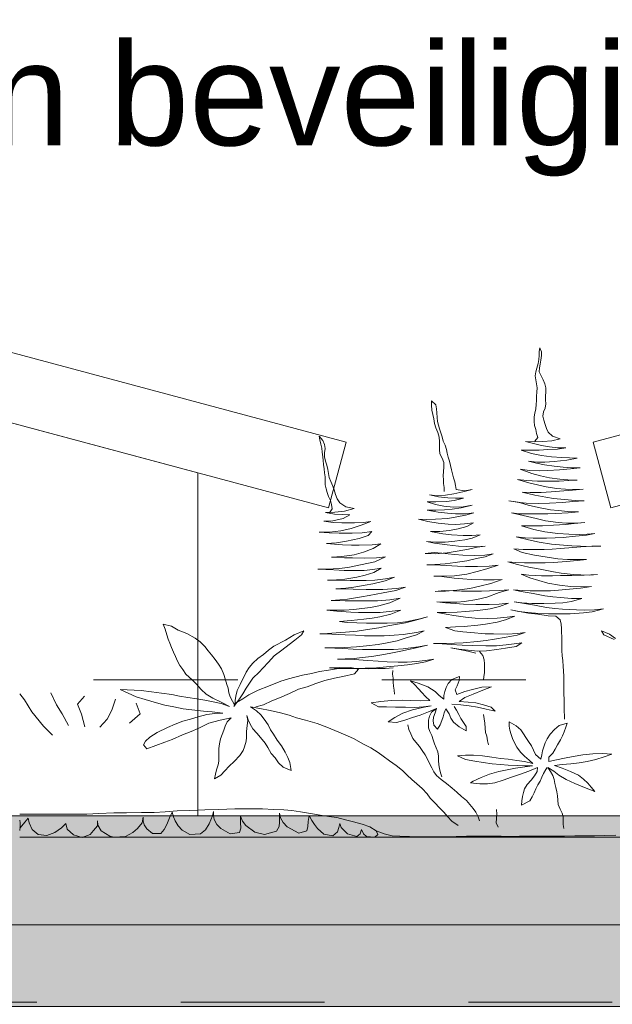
# Model space of a CAD drawing. Header units: millimetres. Extents: x -10538 to 13100, y -15694 to 32605.
# Tile 196 of 203: x 6969 to 7405, y 30462 to 31186. Entities that reach past the tile are written whole.
import ezdxf

# ---------------------------------------------------------------- set-up
doc = ezdxf.new("R2010")
doc.units = ezdxf.units.MM
doc.header["$LTSCALE"] = 100
doc.header["$PDMODE"] = 1
doc.header["$PDSIZE"] = -2
doc.linetypes.add('[LS] Type-1', pattern=[2.12, 1.06, -1.06])
doc.linetypes.add('VW-01 Short Dashed', pattern=[2.116125, 1.058062, -1.058062])
doc.layers.get('0').update_dxf_attribs({"lineweight": 5})
for name, color, linetype, lineweight in [('5', 7, 'Continuous', 18), ('Dimension', 7, 'Continuous', 9), ('Geen', 7, 'Continuous', 9), ('none', 7, 'Continuous', 13)]:
    doc.layers.add(name, color=color, linetype=linetype, lineweight=lineweight)
doc.styles.add('Arial', font='Arial.ttf')
doc.styles.add('Century Gothic', font='Century-Gothic_9791.ttf')
doc.dimstyles.new('Arch_PUUUR', dxfattribs={"dimtxt": 101.056134, "dimasz": 70.693359, "dimexe": 100, "dimexo": 159, "dimgap": 100, "dimtad": 1, "dimdec": 4, "dimtxsty": 'Century Gothic', "dimblk": 'VW_SLASH', "dimblk1": 'VW_SLASH', "dimblk2": 'VW_SLASH', "dimcen": 0, "dimdle": 100, "dimazin": 0, "dimtfac": 0.8, "dimtdec": 4, "dimtix": 1, "dimtmove": 0, "dimatfit": 0, "dimldrblk": 'VW_SLASH-1', "dimfxl": 1, "dimfrac": 2, "dimtolj": 1, "dimarcsym": 0})

# ---------------------------------------------------------------- blocks, each defined once
blk = doc.blocks.new('Groep-8')
at = {"layer": '5', "color": 8, "lineweight": 5, "true_color": 0x777777, "transparency": 33554687, "flags": 128}
for points in [[(-1209.11, 199.42), (-50, 510), (-37.06, 461.7), (-1196.17, 151.12)], [(1196.17, 151.12), (37.06, 461.7), (50, 510), (1209.11, 199.42)], [(-37.06, 461.7), (37.06, 461.7), (1100, 176.89), (1100, -75.54), (-1100, -75.54), (-1100, 176.89)]]:
    blk.add_lwpolyline(points, close=True, dxfattribs=at)
blk = doc.blocks.new('pv paneel opzet')
at = {"layer": '5', "color": 8, "true_color": 0x777777, "transparency": 33554687}
blk.add_blockref('Groep-8', (0, 0), dxfattribs=at)
blk = doc.blocks.new('Groep-9')
at = {"layer": '5', "color": 7, "transparency": 33554687}
for p in [(6000, 30675.54), (8600, 30675.54)]:
    blk.add_blockref('pv paneel opzet', p, dxfattribs=at)
blk = doc.blocks.new('Groep-10')
at = {"layer": '5', "color": 73, "linetype": 'Continuous', "lineweight": 18, "true_color": 0x9faa7d}
blk.add_line((9575.99, 30584.32), (6969.08, 30584.32), dxfattribs=at)
at = {"layer": '5', "color": 73, "linetype": 'Continuous', "lineweight": 18, "true_color": 0x9faa7d, "flags": 128}
for points in [[(7348.06, 30875.64), (7350.09, 30878.4), (7349.29, 30881.23), (7348.75, 30884.26), (7347.68, 30887.16), (7347.55, 30890.19), (7347.55, 30893.42), (7348.08, 30896.26), (7348.75, 30899.29), (7349.02, 30902.51), (7349.15, 30905.41), (7349.15, 30908.64), (7349.42, 30911.67), (7349.69, 30914.77), (7349.29, 30917.8), (7348.62, 30920.7), (7348.21, 30923.73), (7348.62, 30926.5), (7349.55, 30929.33), (7350.49, 30932.76), (7351.03, 30935.72), (7351.29, 30938.56), (7351.29, 30941.46), (7351.7, 30944.22), (7352.9, 30941.32), (7352.9, 30938.49), (7352.37, 30935.06), (7351.96, 30932.3), (7351.43, 30929.53), (7351.29, 30926.5), (7352.63, 30923.53), (7354.11, 30920.77), (7355.44, 30917.87), (7356.11, 30914.84), (7355.98, 30911.94), (7355.85, 30908.77), (7355.85, 30905.88), (7355.98, 30903.04), (7355.58, 30899.95), (7354.37, 30897.11), (7353.97, 30894.01), (7354.64, 30890.98), (7355.71, 30887.82), (7356.52, 30884.92), (7357.85, 30882.15), (7360.93, 30879.39), (7366.69, 30877.28), (7360.4, 30875.76), (7353.97, 30875.37), (7347.41, 30875.04), (7341.12, 30875.24), (7347.01, 30873.79), (7352.9, 30872.34), (7358.79, 30871.41), (7364.95, 30870.82), (7370.84, 30870.76), (7364.55, 30869.83), (7357.45, 30869.37), (7351.16, 30869.04), (7344.6, 30868.91), (7337.9, 30869.04), (7345.54, 30866.54), (7352.9, 30865.09), (7360.13, 30864.17), (7367.76, 30863.51), (7373.52, 30863.24), (7379.14, 30863.11), (7371.51, 30861.6), (7362.27, 30860.54), (7355.31, 30860.28), (7349.69, 30860.28), (7343.26, 30860.87), (7349.29, 30859.55), (7355.04, 30858.17), (7362.14, 30857.12), (7368.83, 30856.46), (7375.26, 30856.06), (7381.42, 30856), (7374.32, 30855.27), (7366.02, 30854.41), (7357.45, 30853.95), (7351.16, 30853.82), (7344.06, 30854.09), (7337.24, 30854.94), (7345.8, 30851.78), (7352.1, 30850), (7358.66, 30848.68), (7366.42, 30847.69), (7372.18, 30847.1), (7379.14, 30846.9), (7372.98, 30846.57), (7365.89, 30846.18), (7357.19, 30846.11), (7349.96, 30846.11), (7342.06, 30846.64), (7335.36, 30847.5), (7343.66, 30845.06), (7349.96, 30843.41), (7356.38, 30841.96), (7363.88, 30840.91), (7370.57, 30840.31), (7376.47, 30840.18), (7383.43, 30840.25), (7375.8, 30839.66), (7369.24, 30839.06), (7360, 30838.27), (7352.63, 30837.88), (7344.47, 30837.81), (7338.71, 30838.21), (7347.95, 30835.97), (7356.11, 30834.38), (7361.74, 30833.53), (7369.91, 30832.61), (7377.67, 30832.01), (7384.23, 30831.81), (7375.93, 30831.16), (7368.43, 30830.5), (7358.79, 30829.9), (7350.76, 30829.71), (7341.52, 30829.9), (7335.09, 30830.63), (7328.93, 30831.68), (7335.76, 30830.63), (7343.13, 30828.45), (7350.76, 30826.81), (7359.6, 30825.23), (7365.22, 30824.57), (7372.32, 30823.91), (7380.08, 30823.58), (7372.45, 30822.79), (7363.48, 30822.46), (7357.45, 30822.19), (7348.62, 30822.13), (7342.99, 30822.13), (7336.57, 30822.26), (7330.94, 30822.79), (7339.51, 30820.94), (7349.02, 30818.7), (7355.85, 30817.12), (7365.09, 30815.87), (7371.38, 30815.34), (7378.74, 30815.28), (7384.77, 30815.74), (7376.87, 30815.01), (7370.44, 30814.42), (7361.6, 30813.83), (7353.57, 30813.43), (7344.87, 30813.23), (7338.17, 30813.37), (7347.14, 30810.53), (7355.31, 30808.95), (7364.95, 30807.83), (7372.98, 30807.17), (7380.75, 30806.97), (7386.37, 30807.11), (7392.13, 30807.76), (7386.11, 30806.58), (7377.81, 30805.66), (7368.83, 30804.87), (7362.94, 30804.54), (7356.65, 30804.34), (7346.88, 30804.27), (7340.85, 30804.54), (7334.29, 30805.33), (7343.26, 30803.15), (7351.16, 30801.44), (7360.26, 30799.92), (7366.16, 30799.33), (7375.26, 30798.61), (7381.55, 30798.34), (7390.12, 30798.21), (7396.42, 30798.34), (7389.86, 30798.34), (7381.82, 30797.82), (7376.06, 30797.42), (7366.83, 30796.69), (7360.67, 30796.3), (7354.91, 30796.04), (7345.27, 30795.9), (7339.51, 30795.97), (7332.55, 30796.37), (7338.57, 30793.8), (7347.68, 30791.75), (7364.95, 30789.12), (7372.05, 30788.66), (7380.08, 30788.52), (7385.97, 30788.66), (7379.14, 30787.8), (7371.24, 30787.07), (7361.6, 30786.35), (7355.71, 30786.09), (7346.21, 30786.02), (7340.45, 30786.02), (7334.02, 30786.28), (7328.13, 30786.88), (7335.23, 30785.03), (7343.66, 30782.99), (7351.96, 30781.41), (7361.74, 30779.56), (7367.36, 30778.64), (7376.2, 30777.59), (7381.82, 30777.26), (7388.25, 30777.19), (7394.01, 30777.46), (7384.37, 30777.13), (7375.13, 30776.93), (7366.83, 30776.73), (7361.07, 30776.66), (7352.9, 30776.66), (7343.66, 30777.13), (7338.04, 30777.72), (7344.33, 30775.08), (7350.89, 30773.17), (7357.45, 30771.2), (7366.02, 30769.61), (7374.19, 30768.69), (7381.96, 30768.43), (7389.59, 30768.63), (7381.69, 30767.51), (7373.39, 30766.71), (7365.35, 30766.06), (7359.6, 30765.66), (7350.49, 30765.53), (7344.6, 30765.53), (7338.98, 30765.79), (7332.28, 30766.39), (7337.9, 30765.07), (7346.88, 30763.49), (7355.44, 30761.9), (7361.2, 30761.11), (7366.83, 30760.59), (7374.86, 30759.99), (7382.49, 30759.86), (7374.99, 30757.62), (7368.57, 30756.83), (7362.94, 30756.44), (7354.64, 30756.17), (7345.67, 30756.24), (7338.31, 30756.63), (7332.68, 30757.36), (7338.98, 30756.44), (7347.68, 30754.92), (7356.52, 30753.27), (7362.68, 30752.48), (7368.43, 30752.02), (7378.74, 30751.56), (7384.63, 30751.43), (7392, 30751.63), (7398.56, 30752.28), (7390.12, 30750.04), (7383.7, 30749.25), (7373.92, 30748.66), (7364.55, 30748.53), (7357.99, 30748.53), (7348.48, 30749.12), (7342.72, 30749.52), (7336.3, 30750.31), (7330.27, 30751.63), (7336.57, 30750.31), (7343.26, 30749.19), (7350.22, 30748.27), (7357.85, 30747.28), (7363.48, 30746.88), (7366.56, 30744.11)], [(7406.46, 30729.82), (7398.83, 30733.24), (7396.95, 30736.21), (7402.84, 30733.7), (7407.4, 30730.41)], [(7281.27, 30838.6), (7281.4, 30841.63), (7280.87, 30844.4), (7280.73, 30847.23), (7280.6, 30850.13), (7280.73, 30853.29), (7281, 30856.39), (7281, 30859.82), (7279.93, 30863.05), (7278.19, 30866.34), (7277.92, 30869.44), (7277.79, 30872.47), (7277.79, 30875.37), (7277.65, 30878.66), (7276.58, 30882.02), (7275.11, 30885.38), (7274.17, 30888.61), (7273.64, 30891.91), (7272.97, 30895.27), (7272.3, 30898.43), (7272.03, 30902.05), (7272.03, 30905.15), (7275.11, 30902.32), (7275.78, 30899.29), (7275.91, 30896.32), (7276.05, 30893.03), (7276.45, 30890.19), (7277.25, 30887.43), (7277.92, 30884.66), (7278.86, 30881.69), (7279.79, 30878.73), (7280.6, 30875.7), (7282.07, 30872.67), (7283.01, 30869.5), (7283.54, 30866.74), (7284.35, 30863.84), (7285.15, 30860.87), (7285.95, 30857.78), (7286.76, 30854.61), (7287.43, 30851.58), (7288.23, 30848.68), (7289.17, 30845.72), (7289.57, 30842.95), (7290.24, 30840.12), (7296.26, 30839), (7301.89, 30840.18), (7294.92, 30838.34), (7288.36, 30836.89), (7282.34, 30835.83), (7276.18, 30835.5), (7270.42, 30836.03), (7277.12, 30834.71), (7283.95, 30833.92), (7289.57, 30833.66), (7295.59, 30833.79), (7288.63, 30832.08), (7283.01, 30831.35), (7275.11, 30831.02), (7268.68, 30830.96), (7274.84, 30829.05), (7281.13, 30827.93), (7287.96, 30827.14), (7295.33, 30827.2), (7301.89, 30828.52), (7293.85, 30826.61), (7287.29, 30825.62), (7281.67, 30825.09), (7275.11, 30824.76), (7268.82, 30824.9), (7276.85, 30823.38), (7283.81, 30822.66), (7289.7, 30822.19), (7296.93, 30822.13), (7303.09, 30822.92), (7297.07, 30821.21), (7290.51, 30819.89), (7283.95, 30818.83), (7274.97, 30818.24), (7268.55, 30818.11), (7262.39, 30818.18), (7269.35, 30816.53), (7276.98, 30815.28), (7284.21, 30814.62), (7289.84, 30814.42), (7296.26, 30814.75), (7302.82, 30815.54), (7297.87, 30812.77), (7291.58, 30811.12), (7285.28, 30809.81), (7278.05, 30809.21), (7271.36, 30809.08), (7280.2, 30807.37), (7286.62, 30806.71), (7295.33, 30806.31), (7301.62, 30806.31), (7307.78, 30806.84), (7302.02, 30804.4), (7296.4, 30803.09), (7289.17, 30802.1), (7282.07, 30801.44), (7274.84, 30801.37), (7268.41, 30801.77), (7274.31, 30800.58), (7283.54, 30799.26), (7291.85, 30798.41), (7297.6, 30798.14), (7304.83, 30798.01), (7311.53, 30798.41), (7305.5, 30797.62), (7299.21, 30796.23), (7290.77, 30794.72), (7283.54, 30793.53), (7274.71, 30792.87), (7267.34, 30792.94), (7273.9, 30793.66), (7279.53, 30793.14), (7288.9, 30792.28), (7295.06, 30791.88), (7303.49, 30791.62), (7311.13, 30791.88), (7317.29, 30792.74), (7311.53, 30790.63), (7305.1, 30789.25), (7298, 30787.67), (7289.44, 30786.28), (7282.07, 30785.43), (7274.44, 30784.97), (7268.55, 30784.77), (7274.44, 30784.77), (7282.87, 30784.18), (7291.18, 30783.71), (7297.07, 30783.45), (7305.9, 30783.39), (7314.47, 30783.65), (7320.9, 30784.51), (7312.73, 30781.61), (7305.5, 30779.7), (7298, 30777.78), (7288.9, 30776.6), (7281, 30776.33), (7273.77, 30776.4), (7279.66, 30776.07), (7288.63, 30774.89), (7295.06, 30774.29), (7301.08, 30773.96), (7310.32, 30773.7), (7318.09, 30773.63), (7323.85, 30773.96), (7315.54, 30770.87), (7307.51, 30769.02), (7300.15, 30767.31), (7290.51, 30765.99), (7282.2, 30765.33), (7274.57, 30765.07), (7281.27, 30765.73), (7288.23, 30765.46), (7293.99, 30765.33), (7299.74, 30765.33), (7308.72, 30765.33), (7314.74, 30765.46), (7322.11, 30765.79), (7328.93, 30766.25), (7321.84, 30764.21), (7312.6, 30760.92), (7305.23, 30759.14), (7296.26, 30757.75), (7290.51, 30757.29), (7282.74, 30757.23), (7275.91, 30757.36), (7282.34, 30756.83), (7289.7, 30756.17), (7295.46, 30755.78), (7304.57, 30755.45), (7314.47, 30755.38), (7321.7, 30755.78), (7328.53, 30756.5), (7322.11, 30754), (7315.14, 30752.35), (7306.04, 30751.1), (7296.93, 30750.24), (7290.91, 30749.85), (7282.74, 30749.65), (7276.05, 30749.58), (7282.74, 30748.46), (7288.5, 30747.47), (7297.07, 30746.29), (7304.03, 30745.43), (7313, 30745.17), (7320.36, 30745.43), (7327.59, 30746.16), (7333.35, 30746.88), (7326.52, 30744.11), (7320.23, 30742.47), (7311.8, 30741.02), (7306.04, 30740.23), (7296, 30739.37), (7289.57, 30738.98), (7282.2, 30738.65), (7289.17, 30736.21), (7294.92, 30735.48), (7300.82, 30734.82), (7311.39, 30734.03), (7317.69, 30733.84), (7327.59, 30733.77), (7335.36, 30734.23), (7340.98, 30734.96), (7335.09, 30732.85), (7326.93, 30731.53), (7318.22, 30729.95), (7312.2, 30729.03), (7305.9, 30728.23), (7295.33, 30727.31), (7288.9, 30726.98), (7279.93, 30726.85), (7273.5, 30726.85), (7279.93, 30726.65), (7286.36, 30726.06), (7294.66, 30725.53), (7302.42, 30725.27), (7312.06, 30725.14), (7319.7, 30725.2), (7326.93, 30725.8), (7332.82, 30726.52), (7338.44, 30727.38), (7334.16, 30724.55), (7326.39, 30723.29), (7320.1, 30722.37), (7312.46, 30721.51), (7305.77, 30721.12), (7298.94, 30721.84), (7291.98, 30722.77), (7286.22, 30723.62), (7292.51, 30722.44), (7298.67, 30721.25), (7304.7, 30719.74)], [(7196.97, 30822.94), (7198.92, 30825.95), (7198.52, 30828.92), (7197.58, 30831.88), (7196.11, 30834.98), (7195.17, 30837.74), (7194.5, 30840.64), (7193.83, 30843.54), (7193.7, 30846.38), (7193.7, 30849.34), (7193.3, 30852.24), (7193.03, 30855.21), (7192.63, 30858.43), (7192.23, 30861.4), (7192.09, 30864.17), (7191.69, 30867.4), (7191.29, 30870.43), (7190.62, 30873.33), (7189.95, 30876.55), (7189.28, 30879.32), (7191.96, 30876.03), (7193.3, 30873.19), (7193.7, 30870.16), (7193.17, 30867.13), (7193.17, 30864.17), (7193.97, 30860.81), (7195.04, 30857.84), (7195.84, 30854.88), (7196.11, 30851.71), (7196.78, 30848.81), (7197.99, 30845.85), (7199.32, 30842.62), (7200.4, 30839.85), (7201.47, 30836.49), (7202.67, 30833.13), (7204.68, 30830.17), (7208.96, 30827.2), (7214.99, 30826.15), (7207.89, 30824.24), (7200.93, 30823.45), (7193.97, 30823.05), (7200.53, 30822), (7206.29, 30821.6), (7211.91, 30821.54), (7206.96, 30818.7), (7199.32, 30817.12), (7192.76, 30816.66), (7199.59, 30815.8), (7206.15, 30815.61), (7215.26, 30815.61), (7221.82, 30815.87), (7227.44, 30816.59), (7220.21, 30813.76), (7212.98, 30811.32), (7205.35, 30809.68), (7196.91, 30808.69), (7189.42, 30808.62), (7196.78, 30808.29), (7204.14, 30807.96), (7213.52, 30807.9), (7221.02, 30808.29), (7228.11, 30809.08), (7225.3, 30806.18), (7218.87, 30804.07), (7209.37, 30801.97), (7202, 30800.91), (7194.64, 30800.45), (7200.53, 30799.86), (7206.42, 30799.46), (7213.12, 30799.2), (7218.74, 30799.07), (7228.25, 30799.26), (7234.67, 30799.99), (7229.18, 30796.56), (7222.09, 30793.99), (7214.99, 30791.95), (7206.15, 30790.7), (7198.52, 30790.24), (7207.89, 30789.91), (7213.92, 30789.71), (7222.76, 30789.64), (7231.46, 30789.84), (7238.15, 30790.63), (7230.39, 30786.94), (7210.44, 30782.66), (7204.01, 30782), (7195.04, 30781.54), (7188.48, 30781.41), (7194.37, 30781.28), (7200.26, 30780.95), (7207.63, 30780.55), (7215.79, 30780.49), (7222.35, 30780.55), (7228.78, 30781.14), (7235.07, 30782.33), (7229.58, 30779.1), (7223.29, 30777.19), (7217, 30775.48), (7208.3, 30774.23), (7202.14, 30773.63), (7195.44, 30773.3), (7201.73, 30773.3), (7212.18, 30773.17), (7218.2, 30773.17), (7223.83, 30773.17), (7230.25, 30773.5), (7238.15, 30774.29), (7244.85, 30775.48), (7237.89, 30772.84), (7228.91, 30770.73), (7223.29, 30769.61), (7214.86, 30768.16), (7208.96, 30767.57), (7201.6, 30767.04), (7208.3, 30767.04), (7214.45, 30766.78), (7223.96, 30766.58), (7230.66, 30766.58), (7236.28, 30766.58), (7246.32, 30767.24), (7252.75, 30768.16), (7245.79, 30765.86), (7236.55, 30764.15), (7226.24, 30762.1), (7220.48, 30761.05), (7210.3, 30759.47), (7204.68, 30758.87), (7198.25, 30758.41), (7208.43, 30758.22), (7215.12, 30758.22), (7225.43, 30758.15), (7232.26, 30758.22), (7241.37, 30758.94), (7249, 30760.06), (7241.23, 30756.77), (7233.33, 30754.59), (7227.04, 30753.41), (7220.75, 30752.48), (7214.86, 30751.89), (7207.63, 30751.43), (7202, 30751.3), (7194.91, 30751.3), (7202.4, 30750.57), (7212.58, 30749.85), (7218.2, 30749.58), (7228.38, 30749.52), (7234.27, 30749.72), (7242.97, 30750.51), (7249.53, 30751.43), (7242.04, 30748.27), (7234, 30746.55), (7228.25, 30745.56), (7222.22, 30744.77), (7212.98, 30743.72), (7204.41, 30742.99), (7210.04, 30742.2), (7217.13, 30741.94), (7224.09, 30741.74), (7232.4, 30741.74), (7239.36, 30741.74), (7246.99, 30742.14), (7252.88, 30742.86), (7262.52, 30744.71), (7268.95, 30746.49), (7262.25, 30744.44), (7252.88, 30742.14), (7246.86, 30740.95), (7239.76, 30739.77), (7233.2, 30738.45), (7224.9, 30737.13), (7217.4, 30736.01), (7208.83, 30735.15), (7201.87, 30734.56), (7195.44, 30734.17), (7189.82, 30733.97), (7198.79, 30733.77), (7208.56, 30733.18), (7216.06, 30732.85), (7222.62, 30732.58), (7230.52, 30732.52), (7237.22, 30732.52), (7244.45, 30732.85), (7251.14, 30733.37), (7260.92, 30734.82), (7266.67, 30736.14), (7261.05, 30733.31), (7252.61, 30730.67), (7246.72, 30728.89), (7239.49, 30727.38), (7232.66, 30726.13), (7224.23, 30725.14), (7216.73, 30724.48), (7208.3, 30723.95), (7201.87, 30723.69), (7193.43, 30723.56), (7200.93, 30723.36), (7206.82, 30723.16), (7214.32, 30722.77), (7221.28, 30722.5), (7229.45, 30722.3), (7236.55, 30722.3), (7244.04, 30722.44), (7251.14, 30722.9), (7256.76, 30723.56), (7262.52, 30724.28), (7268.95, 30725.53), (7260.78, 30723.69), (7255.02, 30722.5), (7249.4, 30721.12), (7242.04, 30719.74), (7235.48, 30718.48), (7227.98, 30717.36), (7221.02, 30716.51), (7214.99, 30715.85), (7208.56, 30715.45), (7202.81, 30715.32), (7209.23, 30715.39), (7214.99, 30715.06), (7225.17, 30714.33), (7232.66, 30713.74), (7239.36, 30713.41), (7247.39, 30713.21), (7254.09, 30713.21), (7261.05, 30713.61), (7267.21, 30714.2), (7273.64, 30715.19), (7267.48, 30713.28), (7261.32, 30712.16), (7254.35, 30711.17), (7247.12, 30710.38), (7238.96, 30709.59), (7231.59, 30709), (7223.16, 30708.6), (7216.46, 30708.4), (7208.96, 30708.4), (7203.07, 30708.47), (7196.91, 30709), (7204.01, 30709.26), (7210.3, 30708.86), (7216.86, 30708.53), (7225.43, 30708.27), (7232.26, 30708.4), (7237.89, 30708.53), (7243.91, 30709)], [(7366.56, 30744.11), (7367.27, 30740.92), (7367.54, 30737.84), (7367.68, 30735.04), (7367.82, 30731.83), (7367.82, 30728.48), (7367.82, 30725.27), (7367.96, 30721.79), (7368.1, 30717.82), (7368.52, 30714.2), (7368.93, 30710.03), (7369.07, 30706.75), (7369.21, 30702.52), (7369.21, 30699.17), (7369.21, 30696.23), (7369.35, 30692.95), (7369.35, 30689.26), (7369.49, 30686.05), (7369.49, 30682.98), (7369.63, 30679.9), (7369.63, 30676.83), (7369.77, 30673.89), (7369.77, 30671.09)], [(7291.58, 30593), (7286.89, 30596.23), (7283.81, 30599.72), (7281.13, 30602.69), (7277.52, 30606.11), (7274.57, 30609.34), (7271.09, 30613.1), (7268.68, 30616.39), (7265.2, 30620.08), (7261.32, 30623.51), (7257.43, 30626.87), (7254.09, 30629.97), (7250.74, 30633.52), (7245.92, 30637.21), (7241.1, 30640.64), (7236.55, 30644), (7232.66, 30646.77), (7227.31, 30650.06), (7221.95, 30652.83), (7214.59, 30656.92), (7208.56, 30659.62), (7200.93, 30662.78), (7194.91, 30665.28), (7187.81, 30668.05), (7179.37, 30670.55), (7172.81, 30672.27), (7167.19, 30674.24), (7160.9, 30675.89), (7153.26, 30677.6), (7145.77, 30679.12), (7138.94, 30680.17), (7143.22, 30677.34), (7146.57, 30674.38), (7148.98, 30671.15), (7151.93, 30667.06), (7153.67, 30663.44), (7155.81, 30660.08), (7158.49, 30655.73), (7161.57, 30651.64), (7164.38, 30646.97), (7166.39, 30643.08), (7167.73, 30639.32), (7168.39, 30636.49), (7168.8, 30633.46), (7162.77, 30635.96), (7159.56, 30638.99), (7156.88, 30642.68), (7154.07, 30646.04), (7151.66, 30650.26), (7149.52, 30653.62), (7146.3, 30657.77), (7143.49, 30660.93), (7140.54, 30664.16), (7138.54, 30667.52), (7137.06, 30670.75), (7136.26, 30673.85), (7136.8, 30670.09), (7136.39, 30666.4), (7135.99, 30662.12), (7135.86, 30657.77), (7135.59, 30655), (7134.52, 30650.92), (7133.45, 30648.15), (7130.9, 30644.46), (7126.75, 30640.11), (7123.14, 30636.55), (7120.06, 30633.19), (7116.98, 30630.1), (7112.29, 30627.33), (7113.1, 30630.76), (7113.9, 30633.85), (7114.97, 30637.54), (7115.51, 30640.31), (7115.64, 30643.41), (7115.64, 30646.24), (7115.64, 30649.73), (7116.04, 30653.03), (7116.85, 30656.65), (7118.05, 30660.01), (7119.26, 30663.04), (7120.33, 30666.01), (7121.8, 30669.1), (7124.75, 30672.07), (7116.58, 30670.49), (7108.28, 30668.25), (7100.78, 30664.62), (7095.15, 30662.19), (7088.73, 30659.75), (7081.36, 30656.19), (7075.74, 30654.15), (7069.31, 30651.84), (7062.62, 30649.47), (7060.21, 30652.24), (7061.68, 30655), (7064.89, 30657.97), (7070.12, 30661.46), (7077.75, 30664.95), (7083.51, 30667.52), (7089.13, 30669.63), (7094.75, 30671.21), (7100.38, 30672.86), (7106.67, 30674.64), (7112.56, 30675.23), (7118.45, 30675.56), (7110.55, 30676.48), (7104.26, 30677.08), (7095.69, 30678), (7089.4, 30678.79), (7082.43, 30680.24), (7075.87, 30681.56), (7069.72, 30683.21), (7061.41, 30685.58), (7054.72, 30687.62), (7048.83, 30690.39), (7043.07, 30692.96), (7058.47, 30692.3), (7065.97, 30691.38), (7073.33, 30690.26), (7080.96, 30689.2), (7086.72, 30688.21), (7092.74, 30687.22), (7099.31, 30686.17), (7105.2, 30685.05), (7111.49, 30684), (7117.25, 30682.61), (7123.41, 30680.57), (7117.38, 30683.8), (7111.22, 30686.5), (7106.27, 30689.66), (7102.65, 30693.09), (7098.77, 30697.04), (7096.09, 30699.81), (7091.41, 30704.36), (7089, 30707.58), (7086.85, 30710.62), (7085.25, 30713.78), (7083.64, 30717.34), (7082.17, 30720.37), (7080.69, 30723.93), (7079.49, 30727.02), (7078.28, 30729.99), (7077.35, 30733.08), (7076.01, 30737.3), (7074.67, 30741.12), (7080.69, 30739.54), (7085.65, 30736.71), (7092.08, 30734.07), (7098.1, 30730.84), (7101.72, 30728.01), (7105.2, 30724.72), (7107.61, 30721.55), (7110.15, 30718.59), (7112.83, 30715.16), (7115.24, 30711.67), (7117.52, 30708.11), (7119.12, 30704.09), (7120.33, 30700.8), (7121.53, 30696.78), (7122.34, 30693.88), (7123, 30690.52), (7123.81, 30687.62), (7125.55, 30684.52), (7127.42, 30681.16), (7127.69, 30684.85), (7127.96, 30688.02), (7129.16, 30692.3), (7131.31, 30696.58), (7132.78, 30699.74), (7134.12, 30702.58), (7135.72, 30705.74), (7137.87, 30709.17), (7140.68, 30712.26), (7144.29, 30715.76), (7148.44, 30718.85), (7152.06, 30721.88), (7156.08, 30724.98), (7164.65, 30729.26), (7170.94, 30733.15), (7178.04, 30736.05), (7176.29, 30733.28), (7171.47, 30729.33), (7167.32, 30726.1), (7161.83, 30721.88), (7156.34, 30717.86), (7152.19, 30713.12), (7148.04, 30708.7), (7145.23, 30705.74), (7140.68, 30701.33), (7138.54, 30698.49), (7135.59, 30694.08), (7133.18, 30689.79), (7130.77, 30686.24), (7128.49, 30683.27), (7126.62, 30680.44), (7128.63, 30683.4), (7133.31, 30686.24), (7137.73, 30689.07), (7144.56, 30692.43), (7152.06, 30695.53), (7161.16, 30699.15), (7166.92, 30700.93), (7177.1, 30703.5), (7183.79, 30704.88), (7189.55, 30706.2), (7196.11, 30707.32), (7205.08, 30708.7), (7212.45, 30709.17), (7218.34, 30707.85), (7215.26, 30704.62), (7206.82, 30702.64), (7200.66, 30701.26), (7193.57, 30699.55), (7186.87, 30697.37), (7180.45, 30695.07), (7174.15, 30693.22), (7167.46, 30689.99), (7160.23, 30686.83), (7154.47, 30684.65), (7148.31, 30681.69), (7142.69, 30680.24)], [(7307.21, 30720.9), (7309.65, 30718.06), (7310.72, 30714.9), (7310.99, 30711.87), (7310.99, 30708.51), (7310.99, 30705.34), (7310.59, 30702.58), (7310.32, 30699.74)], [(7243.5, 30706.96), (7243.24, 30704.16), (7243.78, 30701.26), (7243.91, 30698.36), (7244.04, 30695.33), (7244.45, 30692.5), (7244.71, 30689.66)], [(7287.02, 30682.28), (7293.45, 30681.82), (7299.61, 30681.1), (7305.77, 30679.91), (7312.2, 30678.59), (7318.89, 30677.14), (7315.95, 30679.98), (7310.19, 30681.82), (7304.57, 30683.07), (7298.94, 30683.8), (7292.25, 30684.26), (7296.53, 30687.16), (7302.69, 30689.53), (7309.65, 30692.56), (7316.08, 30694.87), (7308.98, 30694.74), (7302.15, 30693.09), (7296.53, 30691.51), (7290.51, 30689.27), (7289.44, 30692.69), (7290.91, 30695.79), (7292.25, 30699.55), (7292.65, 30702.51), (7286.89, 30700.47), (7284.21, 30697.5), (7282.74, 30694.54), (7281.8, 30691.64), (7281, 30688.67), (7281, 30685.91), (7277.65, 30688.67), (7274.71, 30691.64), (7269.35, 30695), (7262.25, 30697.77), (7256.5, 30699.28), (7259.71, 30696.45), (7262.52, 30693.55), (7264.93, 30690.72), (7267.48, 30687.75), (7270.82, 30684.85), (7263.59, 30684.65), (7256.5, 30684.98), (7250.61, 30685.12), (7242.44, 30684.98), (7234.67, 30684.13), (7227.71, 30683.07), (7233.07, 30680.31), (7238.82, 30680.24), (7245.52, 30680.04), (7252.75, 30679.91), (7259.71, 30679.84), (7266.14, 30680.31), (7271.76, 30681.03), (7265.33, 30679.65), (7257.97, 30678.07), (7250.87, 30675.5), (7245.12, 30672.4), (7240.16, 30669.17), (7246.19, 30668.71), (7252.35, 30670.42), (7257.97, 30672.33), (7263.59, 30674.18), (7269.75, 30676.55), (7275.64, 30679.05), (7274.71, 30675.76), (7273.5, 30672.66), (7273.1, 30669.9), (7273.77, 30666.67), (7276.31, 30663.77), (7278.32, 30666.93), (7279.66, 30670.16), (7280.6, 30672.93), (7281.4, 30675.76), (7282.61, 30678.86), (7285.02, 30675.17), (7286.22, 30672), (7288.23, 30669.04), (7292.38, 30665.61), (7297.47, 30662.58), (7297.6, 30665.74), (7295.59, 30668.78), (7293.45, 30671.67), (7291.98, 30674.51), (7290.37, 30677.74), (7288.77, 30680.5)], [(6969.08, 30689.78), (6972.72, 30685.5), (6978.08, 30676.54), (6986.59, 30666.09), (6993.24, 30659.32)], [(6992, 30690.61), (6996.11, 30681.73), (7000.38, 30675.16), (7004.87, 30666.52)], [(7016.73, 30688.07), (7011.67, 30682.26), (7014.64, 30674.84), (7016.96, 30665.66)], [(7039.67, 30685.77), (7036.97, 30677.89), (7033.53, 30671.16), (7027.92, 30665.23)], [(7054.87, 30682.87), (7057.59, 30674.98), (7049.93, 30668.14)], [(7275.64, 30679.05), (7272.03, 30676.22), (7270.42, 30673.45), (7269.89, 30670.49), (7269.75, 30667.72), (7269.89, 30664.89), (7270.82, 30661.99), (7272.16, 30659.09), (7273.23, 30656.06), (7274.31, 30653.03), (7275.51, 30650.13), (7276.58, 30647.23), (7277.12, 30643.93), (7277.12, 30640.84), (7277.38, 30637.68), (7277.79, 30634.91), (7278.59, 30631.68), (7279.66, 30628.85)], [(7310.32, 30674.64), (7311.13, 30668.18), (7311.39, 30664.56), (7311.8, 30661.4), (7312.6, 30658.56), (7313.13, 30655.14), (7313.8, 30652.3)], [(7254.62, 30667.06), (7255.43, 30663.64), (7256.9, 30660.41), (7258.37, 30657.05), (7260.51, 30654.15), (7263.19, 30651.05), (7265.2, 30648.15), (7267.21, 30644.86), (7268.95, 30641.83), (7270.56, 30638.53), (7272.16, 30635.37), (7273.64, 30632.54), (7275.64, 30629.7), (7278.99, 30626.74), (7283.14, 30623.77), (7287.16, 30620.41), (7290.64, 30617.45), (7294.12, 30614.22), (7297.74, 30611.32), (7302.69, 30605.45), (7304.7, 30602.69), (7306.31, 30599.46), (7307.24, 30596.3)], [(7369.37, 30590.81), (7368.95, 30593.68), (7368.95, 30596.45), (7368.95, 30599.39), (7368.12, 30602.16), (7366.52, 30605.06), (7365.27, 30608.48), (7364.93, 30611.72), (7364.72, 30614.73), (7364.16, 30617.7), (7363.4, 30620.95), (7362.77, 30623.99), (7362.29, 30626.89), (7361.18, 30629.8), (7359.44, 30632.73), (7357.5, 30635.6), (7362.01, 30632.84), (7365.55, 30629.9), (7371.04, 30626.89), (7377.35, 30623.88), (7383.32, 30621.39), (7389.02, 30619.24), (7392.14, 30618.01), (7389.5, 30621.29), (7386.86, 30624.09), (7383.74, 30627.1), (7379.99, 30630), (7374.16, 30632.77), (7368.19, 30635.26), (7362.57, 30637.07), (7368.19, 30637.79), (7374.58, 30638.34), (7380.55, 30639.16), (7386.52, 30640.04), (7392.9, 30641.58), (7399.01, 30643.6), (7404.71, 30645.51), (7397.76, 30645.92), (7390.54, 30645.68), (7383.39, 30645.03), (7376.24, 30643.8), (7369.92, 30642.4), (7364.02, 30641.21), (7358.33, 30640.08), (7358.33, 30643.22), (7361.11, 30646.16), (7363.05, 30649.13), (7364.72, 30652.38), (7366.8, 30656.03), (7368.26, 30658.87), (7369.65, 30661.84), (7370.9, 30665.36), (7371.66, 30668.23), (7365.9, 30666.52), (7362.57, 30663.62), (7359.3, 30660.2), (7356.94, 30656.82), (7355.48, 30653.71), (7354.51, 30650.87), (7353.75, 30647.94), (7353.06, 30644.83), (7352.36, 30641.79), (7348.47, 30645.13), (7347.08, 30648.28), (7345.42, 30651.45), (7343.27, 30654.67), (7341.39, 30657.67), (7339.59, 30660.47), (7337.71, 30663.24), (7334.38, 30666.25), (7329.17, 30669.25), (7329.03, 30666.14), (7329.66, 30662.97), (7330.49, 30659.96), (7331.6, 30656.95), (7332.99, 30653.88), (7334.87, 30650.67), (7337.57, 30647.01), (7340.42, 30644.01), (7343.82, 30640.93), (7346.53, 30638.68), (7340.49, 30640.04), (7334.73, 30640.86), (7328.48, 30641.65), (7322.79, 30642.33), (7316.4, 30643.26), (7309.46, 30644.18), (7302.86, 30644.59), (7296.96, 30644.62), (7291.2, 30644.14), (7296.96, 30641.48), (7303.9, 30640.25), (7310.01, 30639.33), (7316.61, 30638.4), (7322.72, 30637.79), (7328.34, 30637.45), (7334.94, 30637.21), (7340.63, 30636.97), (7346.32, 30636.76), (7340.56, 30636.08), (7333.89, 30635.23), (7327.65, 30633.96), (7321.61, 30632.63), (7314.66, 30630.72), (7308.49, 30628.33), (7302.72, 30625.7), (7300.64, 30624.26), (7307.44, 30623.65), (7313.07, 30623.65), (7318.69, 30624.26), (7324.66, 30626.31), (7330.84, 30628.43), (7336.81, 30630.44), (7343.47, 30633.01), (7350.07, 30635.67), (7349.72, 30632.66), (7347.78, 30629.62), (7345.35, 30626.34), (7342.23, 30623.06), (7340.35, 30620.02), (7339.59, 30617.19), (7338.89, 30614.32), (7338.41, 30611.07), (7338.27, 30608), (7344.31, 30611.21), (7346.11, 30614.05), (7347.43, 30616.98), (7348.82, 30619.99), (7350.21, 30622.89), (7351.94, 30625.7), (7353.19, 30628.46), (7354.3, 30631.26), (7355.97, 30634.07), (7357.15, 30635.6)], [(6969.08, 30601.33), (6972.03, 30601.44), (6981.33, 30601.44), (6987.73, 30601.44), (6995.29, 30601.44), (7002.85, 30601.44), (7010.4, 30601.44), (7018.54, 30601.44), (7027.27, 30601.72), (7038.31, 30602.3), (7047.62, 30602.3), (7058.67, 30602.58), (7067.97, 30602.58), (7076.11, 30603.15), (7084.83, 30603.73), (7094.13, 30604.01), (7105.18, 30604.58), (7115.65, 30604.87), (7127.28, 30605.16), (7138.91, 30605.16), (7147.63, 30605.16), (7155.77, 30604.87), (7163.33, 30604.58), (7169.14, 30604.01), (7175.54, 30603.15), (7183.1, 30601.72), (7190.07, 30600.58), (7196.47, 30599.72), (7202.28, 30598.86), (7208.68, 30597.15), (7214.5, 30595.71), (7220.89, 30594), (7226.71, 30591.99), (7231.36, 30589.13), (7237.17, 30586.84), (7242.99, 30585.41), (7248.8, 30585.13), (7255.78, 30584.84), (7263.34, 30584.56), (7269.73, 30584.56), (7276.71, 30584.56), (7283.69, 30584.56), (7290.08, 30584.84), (7297.64, 30585.13), (7303.46, 30585.13), (7309.27, 30585.13), (7316.25, 30585.13), (7323.23, 30585.13), (7329.62, 30584.84), (7336.6, 30585.13), (7345.32, 30585.13), (7355.21, 30585.13), (7361.02, 30585.13), (7369.74, 30585.13), (7377.3, 30585.41), (7384.28, 30585.41), (7391.84, 30585.41), (7399.4, 30585.7), (7407.54, 30585.99)], [(7231.36, 30589.13), (7232.4, 30586.33), (7230.25, 30584.32), (7224.11, 30584.78), (7222.02, 30586.79), (7220.6, 30590.16), (7219.42, 30586.79), (7217.03, 30585.01), (7210.21, 30586.91), (7205.49, 30591.44), (7204.54, 30594.57), (7203.83, 30591.44), (7202.89, 30588.42), (7199.35, 30585.28), (7192.74, 30586.67), (7188.25, 30590.74), (7185.89, 30593.65), (7184, 30596.67), (7182.11, 30600.27), (7181.17, 30595.97), (7180.93, 30592.25), (7180.22, 30589), (7174.32, 30587.25), (7165.82, 30592.02), (7162.99, 30595.16), (7160.86, 30598.64), (7160.15, 30602.13), (7160.15, 30598.87), (7160.15, 30595.39), (7159.92, 30592.37), (7158.03, 30588.88), (7149.05, 30586.33), (7141.97, 30588.18), (7135.36, 30592.95), (7133, 30596.09), (7131.58, 30599.92), (7131.58, 30595.27), (7131.82, 30591.09), (7130.87, 30587.84), (7123.79, 30586.91), (7116.94, 30590.74), (7114.11, 30593.76), (7112.22, 30597.48), (7111.75, 30600.38), (7111.75, 30603.17), (7110.8, 30600.15), (7109.62, 30597.13), (7108.44, 30594.11), (7105.84, 30589.81), (7102.07, 30586.91), (7094.27, 30586.44), (7088.61, 30589.58), (7085.54, 30592.72), (7083.41, 30596.32), (7082.23, 30599.46), (7081.29, 30602.71), (7079.16, 30598.53), (7077.27, 30593.65), (7075.38, 30590.04), (7072.79, 30587.14), (7066.88, 30587.14), (7062.63, 30590.51), (7060.74, 30593.53), (7059.8, 30596.32), (7059.8, 30599.22), (7059.09, 30595.04), (7055.79, 30590.86), (7052.24, 30587.95), (7046.81, 30584.93), (7038.45, 30584.32), (7035.48, 30585.05), (7029.1, 30589.11), (7026.51, 30593.3), (7026.27, 30596.32), (7026.27, 30592.83), (7023.44, 30589.23), (7020.84, 30586.44), (7014.94, 30584.12), (7008.56, 30586.21), (7004.08, 30590.28), (7003.13, 30594.46), (6999.83, 30591.21), (6994.87, 30587.95), (6988.96, 30585.74), (6982.59, 30586.33), (6978.34, 30590.16), (6975.98, 30595.04), (6975.27, 30598.41), (6972.91, 30595.5), (6969.37, 30591.32), (6969.08, 30591.1)], [(7319.7, 30604.8), (7320.1, 30601.3), (7319.7, 30598.14), (7319.56, 30594.98), (7320.9, 30591.75)], [(6969.08, 30596.82), (6969.51, 30594.95), (6969.51, 30592.04), (6969.08, 30589.34)]]:
    blk.add_lwpolyline(points, dxfattribs=at)
blk = doc.blocks.new('Groep-11')
at = {"layer": '5', "color": 73, "true_color": 0x9faa7d}
blk.add_blockref('Groep-10', (0, 0), dxfattribs=at)
blk = doc.blocks.new('Groep-16')
at = {"layer": '5', "color": 73, "true_color": 0x9faa7d, "transparency": 33554687}
blk.add_blockref('Groep-11', (0, 0), dxfattribs=at)
blk = doc.blocks.new('Groep-17')
at = {"layer": '5', "color": 73, "true_color": 0x9faa7d, "transparency": 33554687}
blk.add_blockref('Groep-16', (0, 0), dxfattribs=at)
blk = doc.blocks.new('Groep-18')
at = {"layer": '5', "color": 73, "true_color": 0x9faa7d, "transparency": 33554687}
blk.add_blockref('Groep-17', (0, 0), dxfattribs=at)
blk = doc.blocks.new('Groep-43')
at = {"layer": 'Geen', "linetype": 'Continuous', "lineweight": 0, "true_color": 0xccbf7a, "transparency": 33554595}
blk.add_hatch(color=43, dxfattribs=at).paths.add_polyline_path([(-121.53, 30600), (9692.68, 30600), (9692.68, 30520), (-121.53, 30520)])
at = {"layer": 'Geen', "linetype": 'Continuous', "lineweight": 0, "true_color": 0x2bffff, "transparency": 33554687}
blk.add_hatch(color=4, dxfattribs=at).paths.add_polyline_path([(-630.67, 30520), (10192.68, 30520), (10192.68, 30460), (-630.67, 30460)])
at = {"layer": 'Geen', "color": 7, "linetype": 'Continuous', "lineweight": 9, "transparency": 33554687, "flags": 128}
for points in [[(-121.53, 30600), (9692.68, 30600), (9692.68, 30520), (-121.53, 30520)], [(-630.67, 30520), (10192.68, 30520), (10192.68, 30460), (-630.67, 30460)]]:
    blk.add_lwpolyline(points, close=True, dxfattribs=at)
blk = doc.blocks.new('VW_SLASH')
at = {"color": 0, "linetype": 'ByBlock', "lineweight": -2, "transparency": 16777216}
blk.add_line((1.415, 0), (-1, 0), dxfattribs=at)
at = {"color": 0, "linetype": 'Continuous', "lineweight": 20, "transparency": 16777216, "flags": 128}
blk.add_lwpolyline([(0.5, 0.5), (-0.5, -0.5)], dxfattribs=at)
blk = doc.blocks.new('*D117')
at = {"layer": 'Defpoints', "color": 0, "transparency": 33554687}
for p in [(6200, 30700), (6363.4, 30700), (7080, 30600)]:
    blk.add_point(p, dxfattribs=at)
at = {"layer": 'Dimension', "color": 0, "linetype": 'Continuous', "lineweight": -2, "transparency": 33554687}
for p, q in [((6200, 30770.69), (6200, 30841.39)), ((6204.4, 30700), (6100, 30700)), ((6200, 30600), (6200, 30700)), ((6921, 30600), (6100, 30600)), ((6200, 30529.31), (6200, 30458.61))]:
    blk.add_line(p, q, dxfattribs=at)
at = {"layer": 'Dimension', "color": 0, "lineweight": -2, "xscale": 70.693359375, "yscale": 70.693359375, "zscale": 70.693359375}
for p, rotation in [((6200, 30700), 270), ((6200, 30600), 90)]:
    blk.add_blockref('VW_SLASH', p, dxfattribs=dict(at, rotation=rotation))
at = {"layer": 'Dimension', "color": 0, "lineweight": 5, "transparency": 33554687, "insert": (6050, 31094.32), "char_height": 101.056, "attachment_point": 5, "rotation": 90, "style": 'Century Gothic'}
blk.add_mtext('\\A1;100', dxfattribs=at)
blk = doc.blocks.new('VW_SLASH-1')
at = {"color": 0, "linetype": 'ByBlock', "lineweight": -2, "transparency": 16777216}
blk.add_line((1.415, 0), (-1, 0), dxfattribs=at)
at = {"color": 0, "linetype": 'Continuous', "lineweight": 20, "transparency": 16777216, "flags": 128}
blk.add_lwpolyline([(0.751, 0.751), (-0.751, -0.751)], dxfattribs=at)
blk = doc.blocks.new('*D118')
at = {"layer": 'Defpoints', "color": 0, "transparency": 33554687}
for p in [(6200, 30600), (7080, 30600), (7160, 30520)]:
    blk.add_point(p, dxfattribs=at)
at = {"layer": 'Dimension', "color": 0, "linetype": 'Continuous', "lineweight": -2, "transparency": 33554687}
for p, q in [((6200, 30670.69), (6200, 30741.39)), ((6921, 30600), (6100, 30600)), ((6200, 30520), (6200, 30600)), ((7001, 30520), (6100, 30520)), ((6200, 30449.31), (6200, 30378.61))]:
    blk.add_line(p, q, dxfattribs=at)
at = {"layer": 'Dimension', "color": 0, "lineweight": -2, "xscale": 70.693359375, "yscale": 70.693359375, "zscale": 70.693359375}
for p, rotation in [((6200, 30600), 270), ((6200, 30520), 90)]:
    blk.add_blockref('VW_SLASH', p, dxfattribs=dict(at, rotation=rotation))
at = {"layer": 'Dimension', "color": 0, "lineweight": 5, "transparency": 33554687, "insert": (6063.92, 30831.41), "char_height": 101.056, "attachment_point": 5, "rotation": 90, "style": 'Century Gothic'}
blk.add_mtext('\\A1;80', dxfattribs=at)
blk = doc.blocks.new('*D119')
at = {"layer": 'Defpoints', "color": 0, "transparency": 33554687}
for p in [(6200, 30520), (7160, 30520), (7050, 30460)]:
    blk.add_point(p, dxfattribs=at)
at = {"layer": 'Dimension', "color": 0, "linetype": 'Continuous', "lineweight": -2, "transparency": 33554687}
for p, q in [((6200, 30590.69), (6200, 30661.39)), ((7001, 30520), (6100, 30520)), ((6200, 30460), (6200, 30520)), ((6891, 30460), (6100, 30460)), ((6200, 30389.31), (6200, 30318.61))]:
    blk.add_line(p, q, dxfattribs=at)
at = {"layer": 'Dimension', "color": 0, "lineweight": -2, "xscale": 70.693359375, "yscale": 70.693359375, "zscale": 70.693359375}
for p, rotation in [((6200, 30520), 270), ((6200, 30460), 90)]:
    blk.add_blockref('VW_SLASH', p, dxfattribs=dict(at, rotation=rotation))
at = {"layer": 'Dimension', "color": 0, "lineweight": 5, "transparency": 33554687, "insert": (6063.92, 30599.61), "char_height": 101.056, "attachment_point": 5, "rotation": 90, "style": 'Century Gothic'}
blk.add_mtext('\\A1;60', dxfattribs=at)
blk = doc.blocks.new('Groep-92')
at = {"color": 5, "linetype": 'VW-01 Short Dashed', "lineweight": 5, "true_color": 0x0000ff, "transparency": 33554687, "flags": 128}
blk.add_lwpolyline([(4971.38, 30463), (10237.5, 30463), (10237.5, 30683), (10497, 30683), (10497, 30604.37)], dxfattribs=at)
at = {"layer": '5', "color": 22, "linetype": '[LS] Type-1', "lineweight": 5, "true_color": 0xdd1d1d, "transparency": 33554687}
blk.add_line((-7816.54, 30700), (13100, 30700), dxfattribs=at)
at = {"layer": '5', "color": 7, "transparency": 33554687}
for name in ['Groep-9', 'Groep-18', 'Groep-43']:
    blk.add_blockref(name, (0, 0), dxfattribs=at)
at = {"layer": 'Geen', "color": 7, "transparency": 33554687, "insert": (6700.79, 31168.63), "char_height": 75.5165, "width": 1225.8663, "attachment_point": 1, "line_spacing_factor": 0.962448, "style": 'Arial'}
blk.add_mtext('aanlijn beveiliging rondom', dxfattribs=at)
at = {"layer": 'Dimension', "color": 5, "linetype": 'Continuous', "lineweight": 5, "true_color": 0x0000ff, "transparency": 33554687}
for base, p1, p2, override, picture, middle in [((6200, 30700), (7080, 30600), (6363.4, 30700), {"dimgap": 63.922222, "dimdec": 0, "dimpost": '<>', "dimtxsty": 'Century Gothic', "dimtix": 0, "dimtmove": 2}, '*D117', (6050, 31094.32)), ((6200, 30600), (7160, 30520), (7080, 30600), {"dimgap": 50, "dimdec": 0, "dimpost": '<>', "dimtxsty": 'Century Gothic', "dimtix": 0, "dimtmove": 2}, '*D118', (6063.92, 30831.41)), ((6200, 30520), (7050, 30460), (7160, 30520), {"dimgap": 50, "dimdec": 0, "dimpost": '<>', "dimtxsty": 'Century Gothic', "dimtix": 0, "dimtmove": 2}, '*D119', (6063.92, 30599.61))]:
    dim = blk.add_linear_dim(base=base, p1=p1, p2=p2, angle=270, dimstyle='Arch_PUUUR', override=override, dxfattribs=at)
    dim.commit()
    dim.dimension.update_dxf_attribs({"geometry": picture, "text_midpoint": middle, "dimtype": 160})

msp = doc.modelspace()

# ---------------------------------------------------------------- block references
at = {"layer": 'none', "color": 7}
msp.add_blockref('Groep-92', (0, 0), dxfattribs=at)

doc.saveas('drawing.dxf')
